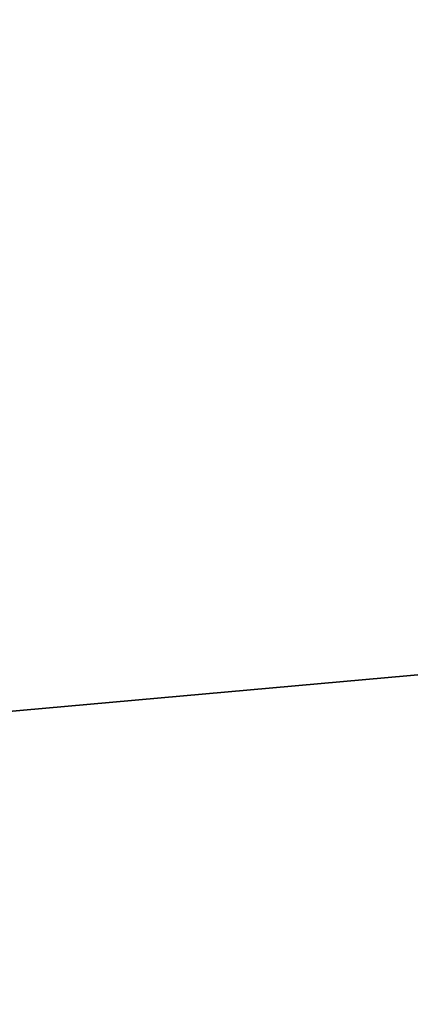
# Model space of a CAD drawing. Header units: inches. Extents: x -17.4 to 17.4, y -3.1 to 3.1.
# Tile 16 of 256: x -14.401 to -14.3689, y -2.7257 to -2.6448. Entities that reach past the tile are written whole.
import ezdxf

# ---------------------------------------------------------------- set-up
doc = ezdxf.new("R2010")
doc.units = ezdxf.units.IN
doc.header["$MEASUREMENT"] = 0
doc.layers.add('AFURN-3-VPPT', color=4, linetype='Continuous', true_color=0x00ffff)

msp = doc.modelspace()

# ---------------------------------------------------------------- meshes
at = {"layer": 'AFURN-3-VPPT'}
mesh = msp.add_polyface(dxfattribs=at)
corners = [(-14.405719, -2.802152, 16.032219), (-14.405719, -2.802152, 16.032219), (-14.405719, -2.802152, 16.032219), (-9.765232, -2.388002, 16.032219), (-9.765232, -2.388002, 16.032219), (-9.765232, -2.388002, 16.032219), (-14.405719, -2.802152, 11.321177), (-14.405719, -2.802152, 11.321177), (-14.405719, -2.802152, 11.321177), (-9.765232, -2.388002, 11.321177), (-9.765232, -2.388002, 11.321177), (-9.765232, -2.388002, 11.321177), (-14.41459, -2.702761, 16.027728), (-14.41459, -2.702761, 16.027728), (-14.099312, -2.325693, 16.012082), (-14.099312, -2.325693, 16.012082), (-9.774102, -2.28861, 16.027728), (-9.774102, -2.28861, 16.027728), (-10.15117, -1.973333, 16.012082), (-10.15117, -1.973333, 16.012082), (-14.41459, -2.702761, 11.324564), (-14.41459, -2.702761, 11.324564), (-14.099312, -2.325693, 11.336361), (-14.099312, -2.325693, 11.336361), (-9.774102, -2.28861, 11.324564), (-9.774102, -2.28861, 11.324564), (-10.15117, -1.973333, 11.336361), (-10.15117, -1.973333, 11.336361), (-14.397001, -2.516978, 16.019467), (-14.397001, -2.516978, 16.019467), (-14.397001, -2.516978, 16.019467), (-9.824312, -2.108879, 16.019467), (-9.824312, -2.108879, 16.019467), (-9.824312, -2.108879, 16.019467), (-14.279084, -2.375926, 16.013614), (-14.279084, -2.375926, 16.013614), (-14.279084, -2.375926, 16.013614), (-9.965344, -1.990936, 16.013614), (-9.965344, -1.990936, 16.013614), (-9.965344, -1.990936, 16.013614), (-14.396997, -2.516969, 11.330793), (-14.396997, -2.516969, 11.330793), (-14.396997, -2.516969, 11.330793), (-9.824317, -2.10887, 11.330793), (-9.824317, -2.10887, 11.330793), (-9.824317, -2.10887, 11.330793), (-14.279075, -2.375921, 11.335206), (-14.279075, -2.375921, 11.335206), (-14.279075, -2.375921, 11.335206), (-9.965353, -1.990933, 11.335206), (-9.965353, -1.990933, 11.335206), (-9.965353, -1.990933, 11.335206)]
mesh.append_faces([[corners[k] for k in face] for face in [(0, 4, 16, 12), (20, 24, 9, 6), (14, 18, 27, 23), (17, 3, 10, 25), (5, 2, 7, 11), (1, 13, 21, 8), (23, 47, 34, 14), (46, 41, 28, 35), (40, 21, 13, 29), (18, 38, 49, 27), (37, 32, 43, 50), (31, 17, 25, 44), (16, 33, 30, 12), (33, 39, 36, 30), (39, 19, 15, 36), (20, 42, 45, 24), (42, 48, 51, 45), (48, 22, 26, 51)]])

doc.saveas('drawing.dxf')
